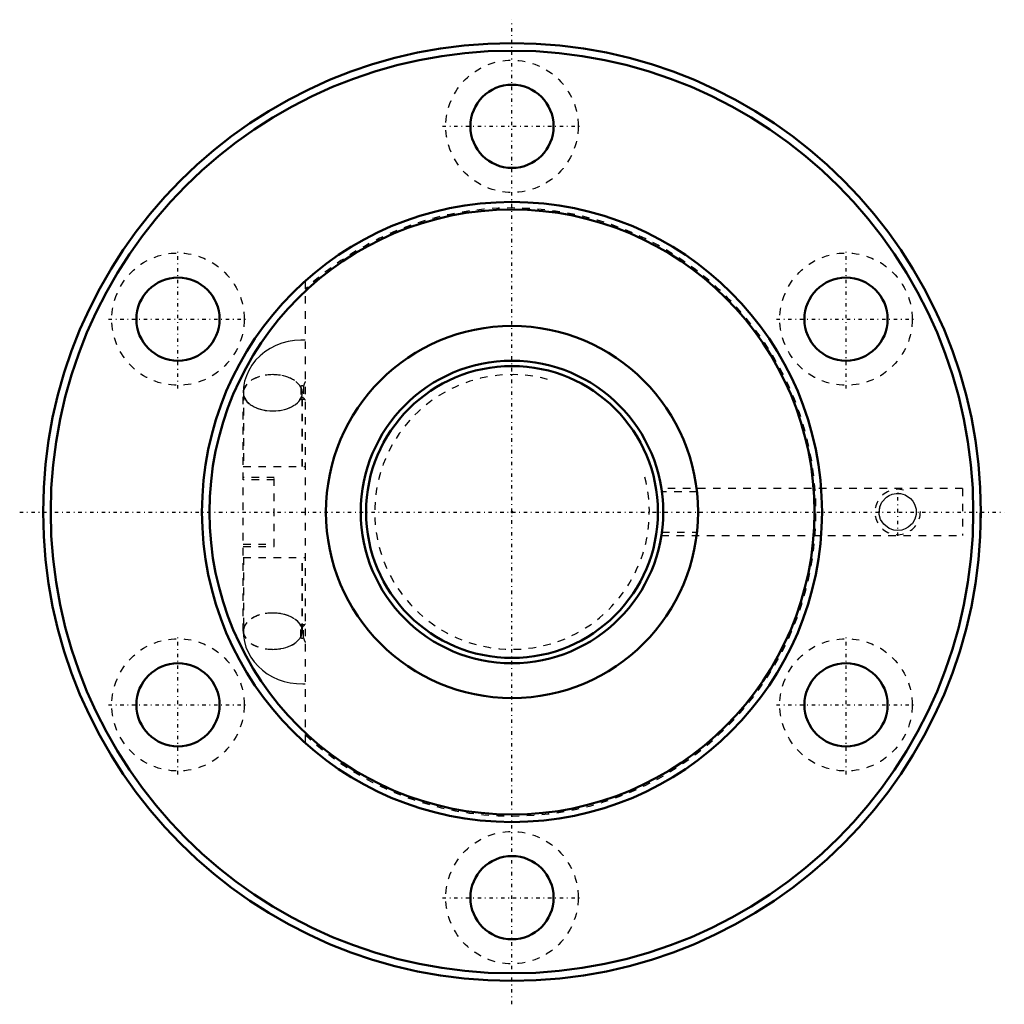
# Model space of a CAD drawing. Header units: millimetres. Extents: x -65 to 65, y -65 to 65.
import ezdxf

# ---------------------------------------------------------------- set-up
doc = ezdxf.new("R2010")
doc.units = ezdxf.units.MM
doc.linetypes.add('Center', pattern=[1.5, 0.45, -0.5, 0.05, -0.5])
doc.linetypes.add('Dashed', pattern=[2, 1, -1])
for name, color, linetype, lineweight in [('2d ConnectionPoints', 7, 'Continuous', 50), ('AM_0', 7, 'Continuous', 50), ('AM_5', 3, 'Continuous', 25), ('AM_7', 7, 'Center', 25), ('AM_9', 6, 'Dashed', 25)]:
    doc.layers.add(name, color=color, linetype=linetype, lineweight=lineweight)

# ---------------------------------------------------------------- blocks, each defined once
blk = doc.blocks.new('1_BIF4010V_5RR_Nut_0_in_BIF4010V_5RRG0_123LC0_000_2')
at = {"layer": 'AM_0'}
blk.add_line((61.92, -3.1), (61.92, -3.1), dxfattribs=at)
for centre, radius in [((0, 0), 62), ((0, 0), 61), ((0, 51), 5.5), ((0, 0), 41), ((0, 0), 40), ((-44.17, 25.5), 5.5), ((44.17, 25.5), 5.5), ((0, 0), 24.6), ((-44.17, -25.5), 5.5), ((44.17, -25.5), 5.5), ((0, -51), 5.5)]:
    blk.add_circle(centre, radius, dxfattribs=at)
at = {"layer": 'AM_5', "linetype": 'Dashed'}
blk.add_arc((51, 0), 3, 75, 15, dxfattribs=at)
at = {"layer": 'AM_7'}
for p, q in [((0, -65.1), (0, 65.1)), ((-9.19, 51), (9.19, 51)), ((-44.17, 16.31), (-44.17, 34.69)), ((44.17, 16.31), (44.17, 34.69)), ((-53.35, 25.5), (-34.98, 25.5)), ((34.98, 25.5), (53.35, 25.5)), ((51, -3.15), (51, 3.15)), ((-65.1, 0), (65.1, 0)), ((-44.17, -34.69), (-44.17, -16.31)), ((44.17, -34.69), (44.17, -16.31)), ((-53.35, -25.5), (-34.98, -25.5)), ((34.98, -25.5), (53.35, -25.5)), ((-9.19, -51), (9.19, -51))]:
    blk.add_line(p, q, dxfattribs=at)
at = {"layer": 'AM_9'}
for p, q in [((-27.33, 30.56), (-27.33, -30.56)), ((-35.53, -15.76), (-35.53, 15.76)), ((-35.52, 15.76), (-35.52, 6)), ((-27.94, 16.52), (-27.94, 15)), ((-27.73, 6), (-27.73, 15.76)), ((-27.72, 6), (-27.72, 15.76)), ((-27.59, 16.62), (-27.59, 15.1)), ((-27.39, 14.86), (-27.38, 14.86)), ((-35.53, 6), (-27.33, 6)), ((-31.43, 4.55), (-35.53, 4.55)), ((-31.43, 4.25), (-35.53, 4.25)), ((-31.43, -4.55), (-31.43, 4.55)), ((59.59, 3.1), (19.76, 3.1)), ((24.45, 2.68), (19.82, 2.68)), ((59.59, 3.1), (59.59, -3.1)), ((61.89, -3.1), (61.89, 3.1)), ((61.92, 3.1), (61.89, 3.1)), ((19.76, -3.1), (19.82, -2.68)), ((19.76, -3.1), (59.59, -3.1)), ((19.82, -2.68), (24.45, -2.68)), ((61.89, -3.1), (61.92, -3.1)), ((-35.53, -4.25), (-31.43, -4.25)), ((-35.53, -4.55), (-31.43, -4.55)), ((-35.53, -6), (-27.33, -6)), ((-35.52, -6), (-35.52, -15.76)), ((-27.73, -15.76), (-27.73, -6)), ((-27.72, -15.76), (-27.72, -6)), ((-27.94, -16.52), (-27.94, -15)), ((-27.59, -16.62), (-27.59, -15.1)), ((-27.38, -14.86), (-27.41, -14.87))]:
    blk.add_line(p, q, dxfattribs=at)
for points in [[(-27.33, 22.72), (-27.91, 22.73), (-28.76, 22.67), (-29.6, 22.54), (-30.42, 22.31), (-31.22, 22.01), (-31.97, 21.63), (-32.68, 21.17), (-33.32, 20.65), (-33.9, 20.06), (-34.39, 19.42), (-34.8, 18.73), (-35.13, 18.02), (-35.36, 17.28), (-35.49, 16.52), (-35.54, 15.76)], [(-27.92, 15.07), (-27.94, 15.04), (-28.04, 14.91), (-28.09, 14.86), (-28.1, 14.86)], [(-28.1, 14.86), (-28.07, 14.87), (-28, 14.9), (-27.91, 14.92), (-27.81, 14.93), (-27.71, 14.93), (-27.6, 14.92), (-27.51, 14.91), (-27.44, 14.88), (-27.39, 14.86)], [(24.6, -0.04), (24.58, 0.92), (24.53, 1.84), (24.47, 2.56), (24.45, 2.68)], [(48.54, 0), (48.64, 0.7), (48.92, 1.31), (49.5, 1.95), (49.86, 2.18), (50.28, 2.35), (50.81, 2.45), (51.37, 2.43), (51.97, 2.26), (52.7, 1.78), (53, 1.44), (53.23, 1.04), (53.43, 0.38), (53.44, -0.32), (53.27, -0.94), (52.95, -1.5), (52.4, -2.02), (52.01, -2.24), (51.56, -2.39), (51.04, -2.46), (50.51, -2.41), (49.87, -2.18), (49.16, -1.63), (48.74, -0.97), (48.56, -0.31), (48.54, 0)], [(24.45, -2.68), (24.52, -2.02), (24.55, -1.53)], [(-27.41, -14.87), (-27.48, -14.9), (-27.57, -14.92), (-27.67, -14.93), (-27.77, -14.93), (-27.88, -14.92), (-27.97, -14.91), (-28.04, -14.88), (-28.09, -14.86), (-28.1, -14.86)], [(-28.1, -14.86), (-28.08, -14.87), (-28.01, -14.94), (-27.91, -15.08)], [(-35.54, -15.76), (-35.51, -16.4), (-35.39, -17.14), (-35.18, -17.86), (-34.9, -18.55), (-34.53, -19.21), (-34.09, -19.83), (-33.58, -20.4), (-33, -20.92), (-32.36, -21.39), (-31.67, -21.8), (-30.92, -22.13), (-30.14, -22.4), (-29.33, -22.59), (-28.49, -22.7), (-27.64, -22.73), (-27.33, -22.72)]]:
    blk.add_lwpolyline(points, dxfattribs=at)
for centre in [(0, 51), (-44.17, 25.5), (44.17, 25.5), (-44.17, -25.5), (44.17, -25.5), (0, -51)]:
    blk.add_circle(centre, 8.75, dxfattribs=at)
for centre, radius, start, end in [((0, 0), 40.2, 227.168, 132.832), ((51, 0), 2.46, 86.6364, 91.4336), ((51, 0), 2.46, 160.6647, 181.4463)]:
    blk.add_arc(centre, radius, start, end, dxfattribs=at)
for centre, major_axis, ratio, start_param, end_param in [((-31.64, 15.76), (-3.9, 0), 0.615661, 3.463234, 9.103137), ((-31.63, 15.76), (3.9, 0), 0.615661, 1.572078, 6.283185), ((-31.62, 15.76), (3.9, 0), 0.615661, 1.57336, 3.141593), ((-31.63, 15.76), (3.9, 0), 0.615661, 6.283185, 7.855264), ((-31.62, 15.76), (3.9, 0), 0.615661, 6.283185, 7.856546), ((-24.75, 17.74), (2.67, 2.84), 0.471624, -4.137083, -3.92864), ((-31.62, 15.76), (3.9, 0), 0.615661, 3.141593, 6.283185), ((-27.74, 16.52), (-0.2, 0), 0.788011, 3.839724, 6.283185), ((-27.74, 15), (-0.2, 0), 0.788011, 3.839724, 6.283185), ((-24.75, 17.74), (2.67, 2.84), 0.471624, 2.997827, 3.206269), ((-31.63, -15.76), (3.9, 0), 0.615661, 1.572078, 3.155284), ((-31.62, -15.76), (3.9, 0), 0.615661, 4.709825, 9.424778), ((-31.64, -15.76), (3.9, 0), 0.615661, 0.321641, 3.040275), ((-31.63, -15.76), (3.9, 0), 0.615661, 6.283185, 7.855264), ((-31.64, -15.76), (3.9, 0), 0.615661, 3.040275, 3.141884), ((-27.74, -15), (0.2, 0), 0.788011, 3.141593, 5.585054), ((-24.75, -17.74), (-2.67, 2.84), 0.471624, 6.218508, 6.426951), ((-31.64, -15.76), (3.9, 0), 0.615661, 3.141884, 5.961544), ((-31.63, -15.76), (3.9, 0), 0.615661, 3.155284, 4.711107), ((-31.62, -15.76), (3.9, 0), 0.615661, 3.141593, 4.709825), ((-31.63, -15.76), (3.9, 0), 0.615661, 4.711107, 6.283185), ((-27.74, -16.52), (0.2, 0), 0.788011, 3.141593, 5.585054), ((-24.75, -17.74), (-2.67, 2.84), 0.471624, 0.787048, 0.99549)]:
    blk.add_ellipse(centre, major_axis=major_axis, ratio=ratio, start_param=start_param, end_param=end_param, dxfattribs=at)
blk = doc.blocks.new('2_BIF4010V_5RR000_Shaft_0_in_BIF4010V_5RRG0_123LC0_000_2')
at = {"layer": 'AM_0'}
for radius in [20, 19.3]:
    blk.add_circle((0, 0), radius, dxfattribs=at)
at = {"layer": 'AM_5', "linetype": 'Dashed'}
blk.add_arc((0, 0), 18.16, 75, 15, dxfattribs=at)

msp = doc.modelspace()

# ---------------------------------------------------------------- linework, layer by layer
at = {"layer": '2d ConnectionPoints'}
msp.add_point((0, 0), dxfattribs=at)
msp.add_point((0, 0), dxfattribs=at)

# ---------------------------------------------------------------- block references
for name in ['1_BIF4010V_5RR_Nut_0_in_BIF4010V_5RRG0_123LC0_000_2', '2_BIF4010V_5RR000_Shaft_0_in_BIF4010V_5RRG0_123LC0_000_2']:
    msp.add_blockref(name, (0, 0))

doc.saveas('drawing.dxf')
